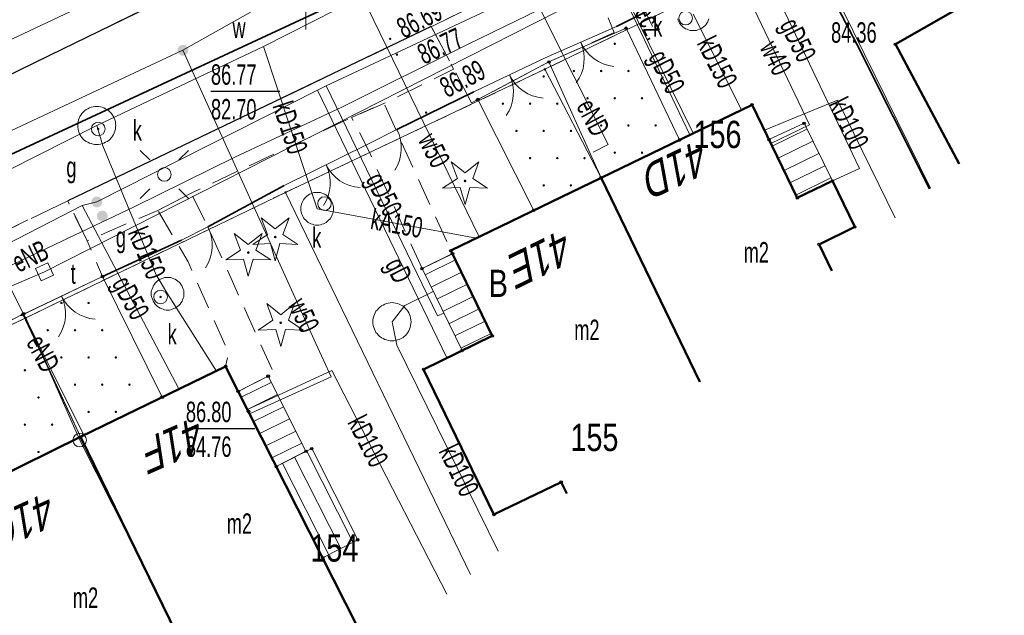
# Model space of a CAD drawing. Header units: metres. Extents: x 7504240 to 7504745, y 5782869 to 5783359.
# Tile 67 of 93: x 7504589 to 7504626, y 5783026 to 5783048. Entities that reach past the tile are written whole.
import ezdxf
from ezdxf.enums import TextEntityAlignment as Align

# ---------------------------------------------------------------- set-up
doc = ezdxf.new("R2010")
doc.units = ezdxf.units.M
doc.header["$MEASUREMENT"] = 0
for name, pattern in [('1.0_0.5', [1.5, 1, -0.5]), ('1.5_0.5', [2, 1.5, -0.5]), ('219-500', [0]), ('egug-500', [1, 0.5, -0.5]), ('l219_500', [0]), ('l32_500', [0]), ('otob_500', [0]), ('otof_500', [0])]:
    doc.linetypes.add(name, pattern=pattern)
doc.layers.get('0').update_dxf_attribs({"color": 2, "linetype": 'CONTINUOUS', "lineweight": 5})
for name, color, linetype in [('202-punkt graniczny', 7, 'CONTINUOUS'), ('203-punkt graniczny', 7, 'CONTINUOUS'), ('210-oznaczenie konturu użytku gruntowego', 7, 'CONTINUOUS'), ('211-numer działki ewidencyjnej', 7, 'CONTINUOUS'), ('216-obręb ewidencyjny', 7, 'CONTINUOUS'), ('218-kontur użytku gruntowego', 7, 'CONTINUOUS'), ('219-działka ewidencyjna', 7, 'CONTINUOUS'), ('312-budynek ewidencyjny', 7, 'CONTINUOUS'), ('312-oznaczenie budynku ewidencyjnego-Atr117', 7, 'CONTINUOUS'), ('320-blok - kondygnacja nadziemna', 7, 'CONTINUOUS'), ('352-schody', 7, 'CONTINUOUS'), ('Adres nieruchomości (na budynku)', 7, 'CONTINUOUS'), ('brama', 7, 'CONTINUOUS'), ('chodnik', 7, 'CONTINUOUS'), ('drzewo iglaste', 7, 'CONTINUOUS'), ('furtka', 7, 'CONTINUOUS'), ('jezdnia', 7, 'CONTINUOUS'), ('komora podziemna', 7, 'CONTINUOUS'), ('krawężnik', 7, 'CONTINUOUS'), ('latarnia', 7, 'CONTINUOUS'), ('ogrodzenie trwałe', 7, 'CONTINUOUS'), ('pikieta sztuczna', 7, 'CONTINUOUS'), ('pikieta sztuczna-Atr2', 7, 'CONTINUOUS'), ('przewód elektroenergetyczny podziemny', 7, 'CONTINUOUS'), ('przewód elektroenergetyczny podziemny-Atr1', 7, 'CONTINUOUS'), ('przewód gazowy', 7, 'CONTINUOUS'), ('przewód gazowy-Atr1', 7, 'CONTINUOUS'), ('przewód kanalizacyjny', 7, 'CONTINUOUS'), ('przewód kanalizacyjny-Atr1', 7, 'CONTINUOUS'), ('przewód telekomunikacyjny podziemny', 7, 'CONTINUOUS'), ('przewód wodociągowy', 7, 'CONTINUOUS'), ('przewód wodociągowy-Atr1', 7, 'CONTINUOUS'), ('Punkt budynku', 7, 'CONTINUOUS'), ('rzędna', 7, 'CONTINUOUS'), ('rzędna-Atr2', 7, 'CONTINUOUS'), ('rzędna-Atr3', 7, 'CONTINUOUS'), ('trawnik', 7, 'CONTINUOUS'), ('wjazd do podziemia', 7, 'CONTINUOUS'), ('Wstawianie ramki sekcyjnej z opisem', 7, 'CONTINUOUS'), ('właz do komory lub kanału - kwadratowy', 7, 'CONTINUOUS'), ('właz do komory lub kanału - kwadratowy-Atr17', 7, 'CONTINUOUS'), ('właz do komory lub kanału - okrągły', 7, 'CONTINUOUS'), ('właz do komory lub kanału - okrągły-Atr17', 7, 'CONTINUOUS'), ('zasuwa lub zawór', 7, 'CONTINUOUS'), ('zasuwa lub zawór-Atr17', 7, 'CONTINUOUS')]:
    doc.layers.add(name, color=color, linetype=linetype)
doc.styles.get("Standard").update_dxf_attribs({"font": 'Working1250', "width": 0.75})
doc.linetypes.add('902-500', pattern='A,3.75,0,[1,ksztalty.shx,S=0.5,R=0,X=0,Y=0],3.75', length=7.5)

# ---------------------------------------------------------------- blocks, each defined once
blk = doc.blocks.new('US22A')
at = {"color": 0, "linetype": 'Continuous', "lineweight": 0}
blk.add_lwpolyline([(-0.25, -0.25), (0.25, -0.25), (0.25, 0.25), (-0.25, 0.25)], close=True, dxfattribs=at)
blk = doc.blocks.new('US25')
at = {"linetype": 'Continuous', "lineweight": 0}
h = blk.add_hatch(color=0, dxfattribs=at)
edge = h.paths.add_edge_path()
edge.add_arc((0, 0), 0.2, 0, 360)
blk = doc.blocks.new('US22')
at = {"color": 0, "linetype": 'Continuous', "lineweight": 13}
blk.add_circle((0, 0), 0.25, dxfattribs=at)
blk = doc.blocks.new('PW01')
at = {"linetype": 'Continuous', "lineweight": 13}
h = blk.add_hatch(color=0, dxfattribs=at)
edge = h.paths.add_edge_path()
edge.add_arc((0, 0), 0.045, 0, 360)
blk = doc.blocks.new('SM01')
at = {"color": 0, "linetype": 'Continuous', "lineweight": 13}
for p, q in [((-0.53, 0.531), (-0.883, 0.884)), ((0.531, 0.531), (0.884, 0.884)), ((-0.53, -0.53), (-0.883, -0.883)), ((0.531, -0.53), (0.884, -0.883))]:
    blk.add_line(p, q, dxfattribs=at)
blk.add_circle((0, 0), 0.25, dxfattribs=at)
blk = doc.blocks.new('OP011')
at = {"linetype": 'Continuous', "lineweight": 13}
h = blk.add_hatch(color=0, dxfattribs=at)
edge = h.paths.add_edge_path()
edge.add_arc((0, 0), 0.05, 0, 360)
at = {"color": 0, "linetype": 'Continuous', "lineweight": 13}
for p, q in [((-0.283, 0.093), (-0.512, 0.706)), ((-0.512, 0.706), (0, 0.299)), ((0, 0.299), (0.512, 0.706)), ((0.512, 0.706), (0.283, 0.093)), ((-0.828, -0.268), (-0.283, 0.093)), ((0.283, 0.093), (0.828, -0.268)), ((-0.175, -0.24), (-0.828, -0.268)), ((0, -0.87), (-0.175, -0.24)), ((0.175, -0.24), (0, -0.87)), ((0.828, -0.268), (0.175, -0.24))]:
    blk.add_line(p, q, dxfattribs=at)
blk = doc.blocks.new('OK02')
at = {"color": 0, "linetype": 'Continuous', "lineweight": 0}
for centre, start, end in [((-1.5, 0), 0, 60), ((1.5, 0), 120, 180)]:
    blk.add_arc(centre, 1.5, start, end, dxfattribs=at)
blk = doc.blocks.new('OK04')
at = {"color": 0, "linetype": 'Continuous', "lineweight": 0}
blk.add_arc((1.5, 0.001), 1.5, 120, 180, dxfattribs=at)
blk = doc.blocks.new('203')
at = {"linetype": 'Continuous', "lineweight": 0}
h = blk.add_hatch(color=0, dxfattribs=at)
edge = h.paths.add_edge_path()
edge.add_arc((0, 0), 0.045, 0, 360)
blk = doc.blocks.new('202')
at = {"color": 0, "linetype": 'Continuous', "lineweight": 0}
blk.add_circle((0, 0), 0.25, dxfattribs=at)
blk = doc.blocks.new('PUNKTBUD')
at = {"color": 0}
blk.add_circle((0, 0), 0.045, dxfattribs=at)
blk = doc.blocks.new('PW02')
at = {"linetype": 'Continuous', "lineweight": 13}
h = blk.add_hatch(color=0, dxfattribs=at)
edge = h.paths.add_edge_path()
edge.add_arc((0, 0), 0.045, 0, 360)

msp = doc.modelspace()

# ---------------------------------------------------------------- linework, layer by layer
at = {"layer": '216-obręb ewidencyjny', "color": 7, "linetype": 'l32_500', "lineweight": 35, "flags": 128}
msp.add_lwpolyline([(7504628.61, 5783061.26), (7504478.44, 5782991.44)], dxfattribs=at)
at = {"layer": '218-kontur użytku gruntowego', "color": 3, "linetype": 'egug-500', "lineweight": 18, "flags": 128}
for points in [[(7504478.44, 5782991.44), (7504628.61, 5783061.26)], [(7504618.47, 5783050.73), (7504608.77, 5783046.04)], [(7504608.77, 5783046.04), (7504599.25, 5783041.52)], [(7504599.25, 5783041.52), (7504589.71, 5783036.91)], [(7504589.71, 5783036.91), (7504573.34, 5783029.13)]]:
    msp.add_lwpolyline(points, dxfattribs=at)
at = {"layer": '219-działka ewidencyjna', "color": 7, "linetype": 'l219_500', "lineweight": 18, "flags": 128}
msp.add_lwpolyline([(7504628.61, 5783061.26), (7504478.44, 5782991.44)], dxfattribs=at)
at = {"layer": '219-działka ewidencyjna', "color": 7, "linetype": '219-500', "lineweight": 18, "flags": 128}
for points in [[(7504628.61, 5783061.26), (7504478.44, 5782991.44)], [(7504608.77, 5783046.04), (7504618.47, 5783050.73)], [(7504618.47, 5783050.73), (7504622.931, 5783041.681)], [(7504599.25, 5783041.52), (7504608.77, 5783046.04)], [(7504608.77, 5783046.04), (7504610.84, 5783042.06)], [(7504610.84, 5783042.06), (7504614.466, 5783034.568)], [(7504589.71, 5783036.91), (7504599.25, 5783041.52)], [(7504599.25, 5783041.52), (7504606.036, 5783027.484)], [(7504573.34, 5783029.13), (7504589.71, 5783036.91)], [(7504589.71, 5783036.91), (7504591.69, 5783032.42)], [(7504591.69, 5783032.42), (7504596.53, 5783022.84)]]:
    msp.add_lwpolyline(points, dxfattribs=at)
at = {"layer": '312-budynek ewidencyjny', "color": 7, "linetype": 'Continuous', "lineweight": 50, "flags": 128}
for points in [[(7504629.81, 5783051.63), (7504621.64, 5783046.96)], [(7504621.64, 5783046.96), (7504623.986, 5783042.568)], [(7504616.38, 5783044.74), (7504610.84, 5783042.06)], [(7504618.04, 5783041.32), (7504616.38, 5783044.74)], [(7504610.84, 5783042.06), (7504605.32, 5783039.38)], [(7504614.466, 5783034.568), (7504610.84, 5783042.06)], [(7504610.84, 5783042.06), (7504614.466, 5783034.568)], [(7504619.33, 5783041.94), (7504618.04, 5783041.32)], [(7504620.15, 5783040.25), (7504619.33, 5783041.94)], [(7504618.84, 5783039.61), (7504620.15, 5783040.25)], [(7504619.31, 5783038.638), (7504618.84, 5783039.61)], [(7504605.32, 5783039.38), (7504606.84, 5783036.25)], [(7504606.84, 5783036.25), (7504604.32, 5783035.02)], [(7504591.72, 5783032.54), (7504597.05, 5783035.13)], [(7504597.05, 5783035.13), (7504601.89, 5783025.56)], [(7504604.32, 5783035.02), (7504606.9, 5783029.69)], [(7504586.34, 5783029.88), (7504591.72, 5783032.54)], [(7504591.72, 5783032.54), (7504596.51, 5783022.73)], [(7504596.51, 5783022.73), (7504591.72, 5783032.54)], [(7504606.9, 5783029.69), (7504609.37, 5783030.88)], [(7504609.37, 5783030.88), (7504609.576, 5783030.459)]]:
    msp.add_lwpolyline(points, dxfattribs=at)
at = {"layer": '320-blok - kondygnacja nadziemna', "color": 7, "linetype": 'Continuous', "lineweight": 18, "flags": 128}
msp.add_lwpolyline([(7504631.347, 5783048.754), (7504629.81, 5783051.63), (7504621.64, 5783046.96), (7504623.986, 5783042.568)], dxfattribs=at)
at = {"layer": '352-schody', "color": 7, "linetype": 'Continuous', "lineweight": 18, "flags": 128}
for points in [[(7504619.33, 5783041.94), (7504618.29, 5783044.06), (7504617, 5783043.46), (7504618.04, 5783041.32)], [(7504619.33, 5783041.94), (7504618.29, 5783044.06), (7504617, 5783043.46), (7504618.04, 5783041.32)], [(7504605.38, 5783039.27), (7504604.26, 5783038.72), (7504605.73, 5783035.71), (7504606.84, 5783036.25)], [(7504605.38, 5783039.27), (7504604.26, 5783038.72), (7504605.73, 5783035.71), (7504606.84, 5783036.25)], [(7504598.91, 5783031.45), (7504600, 5783032.01), (7504598.61, 5783034.77), (7504597.51, 5783034.21), (7504597.89, 5783033.48)], [(7504598.91, 5783031.45), (7504600, 5783032.01), (7504598.61, 5783034.77), (7504597.51, 5783034.21), (7504597.89, 5783033.48)], [(7504600.61, 5783028.1), (7504601.9, 5783028.76), (7504600.21, 5783032.11), (7504598.91, 5783031.45)], [(7504600.61, 5783028.1), (7504601.9, 5783028.76), (7504600.21, 5783032.11), (7504598.91, 5783031.45)]]:
    msp.add_lwpolyline(points, close=True, dxfattribs=at)
for points in [[(7504617.116, 5783043.222), (7504618.394, 5783043.848)], [(7504617.334, 5783042.772), (7504618.614, 5783043.399)], [(7504617.553, 5783042.323), (7504618.835, 5783042.95)], [(7504617.771, 5783041.873), (7504619.055, 5783042.501)], [(7504617.99, 5783041.423), (7504619.275, 5783042.052)], [(7504604.37, 5783038.494), (7504605.489, 5783039.044)], [(7504604.59, 5783038.045), (7504605.707, 5783038.594)], [(7504604.809, 5783037.595), (7504605.925, 5783038.144)], [(7504605.029, 5783037.146), (7504606.142, 5783037.693)], [(7504605.248, 5783036.697), (7504606.36, 5783037.243)], [(7504605.467, 5783036.248), (7504606.577, 5783036.793)], [(7504605.687, 5783035.798), (7504606.795, 5783036.343)], [(7504597.621, 5783033.996), (7504598.726, 5783034.541)], [(7504597.852, 5783033.552), (7504598.95, 5783034.094)], [(7504598.078, 5783033.106), (7504599.175, 5783033.647)], [(7504598.302, 5783032.659), (7504599.4, 5783033.201)], [(7504598.527, 5783032.213), (7504599.625, 5783032.754)], [(7504598.751, 5783031.766), (7504599.85, 5783032.308)], [(7504601.724, 5783028.67), (7504600.025, 5783032.016)], [(7504601.279, 5783028.442), (7504599.579, 5783031.79)], [(7504600.834, 5783028.214), (7504599.133, 5783031.563)]]:
    msp.add_lwpolyline(points, dxfattribs=at)
at = {"layer": 'brama', "color": 7, "linetype": 'otob_500', "lineweight": 18, "flags": 128}
for points in [[(7504611.4, 5783047.61), (7504608.78, 5783046.46)], [(7504608.78, 5783046.46), (7504606.16, 5783045.21)], [(7504602.27, 5783043.29), (7504599.2, 5783041.77)], [(7504592.53, 5783038.43), (7504589.52, 5783036.99)], [(7504589.63, 5783037.06), (7504586.76, 5783035.59)]]:
    msp.add_lwpolyline(points, dxfattribs=at)
at = {"layer": 'chodnik', "color": 7, "linetype": '1.0_0.5', "lineweight": 18, "flags": 128}
for points in [[(7504591.96, 5783039.74), (7504591.25, 5783041.21), (7504604.6, 5783047.61), (7504605.42, 5783046.05), (7504602.86, 5783044.79), (7504601.67, 5783044.27), (7504595.78, 5783041.49), (7504594.56, 5783040.86)], [(7504604.26, 5783038.72), (7504602.32, 5783043.02), (7504601.67, 5783044.27), (7504602.86, 5783044.79), (7504605.32, 5783039.38), (7504605.38, 5783039.27)], [(7504594.56, 5783040.86), (7504595.78, 5783041.49), (7504596.4, 5783040.25), (7504598.83, 5783034.84), (7504598.61, 5783034.77), (7504597.51, 5783034.21), (7504597.05, 5783035.13), (7504597.16, 5783035.62), (7504595.67, 5783038.97)]]:
    msp.add_lwpolyline(points, close=True, dxfattribs=at)
at = {"layer": 'furtka', "color": 7, "linetype": 'otof_500', "lineweight": 18, "flags": 128}
for points in [[(7504603.34, 5783043.83), (7504602.27, 5783043.29)], [(7504596.4, 5783040.25), (7504595.43, 5783039.77)]]:
    msp.add_lwpolyline(points, dxfattribs=at)
at = {"layer": 'jezdnia', "color": 7, "linetype": '1.5_0.5', "lineweight": 18, "flags": 128}
msp.add_lwpolyline([(7504258.91, 5783102.195), (7504259.32, 5783101.71), (7504260.19, 5783100.87), (7504261.03, 5783100.2), (7504262.23, 5783099.48), (7504263.58, 5783098.75), (7504271.27, 5783096.34), (7504273.07, 5783095.78), (7504273.4, 5783095.77), (7504279.31, 5783093.59), (7504279.17, 5783092.79), (7504278.85, 5783090.82), (7504278.64, 5783087.72), (7504278.81, 5783086.08), (7504282.18, 5783066.33), (7504283.44, 5783058.97), (7504284.42, 5783053.22), (7504284.91, 5783049.94), (7504285.49, 5783046.49), (7504285.84, 5783044.92), (7504286.31, 5783043.45), (7504286.85, 5783042.21), (7504287.36, 5783041.25), (7504289.58, 5783038.5), (7504293.54, 5783034.48), (7504295.7, 5783032.45), (7504300.71, 5783028.28), (7504305.95, 5783024.59), (7504308.28, 5783023.17), (7504310.62, 5783021.96), (7504313.43, 5783020.91), (7504340.95, 5783013.8), (7504343.87, 5783015), (7504366.83, 5783009.82), (7504368.46, 5783007.35), (7504380.09, 5783004.41), (7504392.58, 5783000.89), (7504409.71, 5782996.44), (7504418.79, 5782994.61), (7504427.67, 5782993.29), (7504438.12, 5782992.39), (7504446.48, 5782991.94), (7504453.86, 5782991.9), (7504457.37, 5782992.02), (7504461.74, 5782992.36), (7504466.89, 5782992.96), (7504475.17, 5782994.75), (7504481.39, 5782996.44), (7504489.89, 5782999.25), (7504498.82, 5783002.54), (7504509.98, 5783007.34), (7504522.54, 5783013.35), (7504529.26, 5783016.68), (7504538.28, 5783021.08), (7504546.06, 5783024.95), (7504563.03, 5783033.15), (7504576.07, 5783039.52), (7504582.27, 5783042.49), (7504590.59, 5783046.56), (7504598.34, 5783050.34), (7504604.14, 5783053.16), (7504612.18, 5783057.1), (7504619.41, 5783060.65), (7504623.25, 5783062.68), (7504628.55, 5783065.83), (7504632.69, 5783068.5), (7504637.19, 5783071.66), (7504640.42, 5783074.18), (7504646.93, 5783079.7), (7504651.35, 5783083.5), (7504656.24, 5783087.72), (7504659.96, 5783091.18), (7504663.58, 5783094.96), (7504668.61, 5783100.21), (7504672.24, 5783104.28), (7504673.98, 5783106.47), (7504676.16, 5783109.22), (7504677.92, 5783111.69), (7504683.21, 5783119.6), (7504692.97, 5783134.06), (7504697.28, 5783140.66), (7504703.94, 5783137.76), (7504702.01, 5783134.84), (7504700.11, 5783131.95), (7504682.52, 5783107.61), (7504681.53, 5783107.36), (7504680.83, 5783106.66), (7504679.47, 5783104.87), (7504671.52, 5783096.13), (7504667.4, 5783091.62), (7504665.49, 5783089.55), (7504663.61, 5783087.67), (7504662.46, 5783086.44), (7504660.96, 5783085.08), (7504658.9, 5783083.2), (7504656.05, 5783080.53), (7504654.45, 5783079), (7504652.94, 5783077.72), (7504651.64, 5783076.47), (7504650.36, 5783075.37), (7504648.75, 5783073.98), (7504646.46, 5783072.13), (7504645.81, 5783071.59), (7504644.26, 5783070.33), (7504641.19, 5783067.95), (7504637.74, 5783065.38), (7504634.35, 5783062.98), (7504630.46, 5783060.56), (7504628.13, 5783059.2), (7504623.19, 5783056.57), (7504609.99, 5783050.25), (7504604.6, 5783047.61), (7504591.25, 5783041.21), (7504585.49, 5783038.44), (7504574.11, 5783032.73), (7504572.98, 5783032.14), (7504571.83, 5783031.12), (7504570.86, 5783029.98), (7504570.06, 5783028.28), (7504569.86, 5783026.77), (7504569.7, 5783024.89), (7504570.78, 5783021.85), (7504573.24, 5783017.15), (7504573.89, 5783016.17), (7504582.776, 5783007.938)], dxfattribs=at)
for points in [[(7504606.31, 5783044.93), (7504606.08, 5783044.81), (7504605.42, 5783046.05), (7504604.6, 5783047.61), (7504609.99, 5783050.25), (7504610.71, 5783048.81), (7504611.32, 5783047.39), (7504608.92, 5783046.31)], [(7504586.58, 5783035.61), (7504586.67, 5783035.83), (7504586.17, 5783037.03), (7504585.49, 5783038.44), (7504591.25, 5783041.21), (7504591.96, 5783039.74), (7504592.53, 5783038.43), (7504589.6, 5783037.03), (7504589.37, 5783036.92)]]:
    msp.add_lwpolyline(points, close=True, dxfattribs=at)
at = {"layer": 'komora podziemna', "color": 34, "linetype": 'Continuous', "lineweight": 18, "flags": 128}
msp.add_lwpolyline([(7504614.79, 5783047.89), (7504614.77, 5783047.83), (7504614.75, 5783047.78), (7504614.72, 5783047.73), (7504614.68, 5783047.68), (7504614.64, 5783047.64), (7504614.6, 5783047.6), (7504614.55, 5783047.56), (7504614.5, 5783047.53), (7504614.45, 5783047.51), (7504614.39, 5783047.49), (7504614.34, 5783047.47), (7504614.28, 5783047.46), (7504614.22, 5783047.46), (7504614.16, 5783047.46), (7504614.1, 5783047.47), (7504614.05, 5783047.49), (7504613.99, 5783047.51), (7504613.94, 5783047.53), (7504613.89, 5783047.56), (7504613.84, 5783047.6), (7504613.8, 5783047.64), (7504613.76, 5783047.68), (7504613.72, 5783047.73), (7504613.69, 5783047.78), (7504613.67, 5783047.83), (7504613.65, 5783047.89)], dxfattribs=at)
for points in [[(7504593.02, 5783043.98), (7504593.01, 5783043.91), (7504593, 5783043.84), (7504592.98, 5783043.77), (7504592.96, 5783043.71), (7504592.93, 5783043.65), (7504592.9, 5783043.59), (7504592.86, 5783043.53), (7504592.81, 5783043.48), (7504592.76, 5783043.43), (7504592.7, 5783043.39), (7504592.64, 5783043.36), (7504592.58, 5783043.33), (7504592.52, 5783043.31), (7504592.45, 5783043.29), (7504592.38, 5783043.28), (7504592.32, 5783043.28), (7504592.25, 5783043.28), (7504592.18, 5783043.29), (7504592.11, 5783043.31), (7504592.05, 5783043.33), (7504591.99, 5783043.36), (7504591.93, 5783043.39), (7504591.87, 5783043.43), (7504591.82, 5783043.48), (7504591.77, 5783043.53), (7504591.73, 5783043.59), (7504591.7, 5783043.65), (7504591.67, 5783043.71), (7504591.65, 5783043.77), (7504591.63, 5783043.84), (7504591.62, 5783043.91), (7504591.62, 5783043.98), (7504591.62, 5783044.04), (7504591.63, 5783044.11), (7504591.65, 5783044.18), (7504591.67, 5783044.24), (7504591.7, 5783044.31), (7504591.73, 5783044.36), (7504591.77, 5783044.42), (7504591.82, 5783044.47), (7504591.87, 5783044.52), (7504591.93, 5783044.56), (7504591.99, 5783044.59), (7504592.05, 5783044.62), (7504592.11, 5783044.65), (7504592.18, 5783044.66), (7504592.25, 5783044.67), (7504592.32, 5783044.68), (7504592.38, 5783044.67), (7504592.45, 5783044.66), (7504592.52, 5783044.65), (7504592.58, 5783044.62), (7504592.64, 5783044.59), (7504592.7, 5783044.56), (7504592.76, 5783044.52), (7504592.81, 5783044.47), (7504592.86, 5783044.42), (7504592.9, 5783044.36), (7504592.93, 5783044.31), (7504592.96, 5783044.24), (7504592.98, 5783044.18), (7504593, 5783044.11), (7504593.01, 5783044.04)], [(7504601.01, 5783040.92), (7504601.01, 5783040.86), (7504601, 5783040.8), (7504600.98, 5783040.75), (7504600.96, 5783040.69), (7504600.94, 5783040.64), (7504600.91, 5783040.59), (7504600.87, 5783040.54), (7504600.83, 5783040.5), (7504600.79, 5783040.46), (7504600.74, 5783040.42), (7504600.69, 5783040.39), (7504600.64, 5783040.37), (7504600.58, 5783040.35), (7504600.53, 5783040.33), (7504600.47, 5783040.32), (7504600.41, 5783040.32), (7504600.35, 5783040.32), (7504600.29, 5783040.33), (7504600.24, 5783040.35), (7504600.18, 5783040.37), (7504600.13, 5783040.39), (7504600.08, 5783040.42), (7504600.03, 5783040.46), (7504599.99, 5783040.5), (7504599.95, 5783040.54), (7504599.91, 5783040.59), (7504599.88, 5783040.64), (7504599.86, 5783040.69), (7504599.84, 5783040.75), (7504599.82, 5783040.8), (7504599.81, 5783040.86), (7504599.81, 5783040.92), (7504599.81, 5783040.98), (7504599.82, 5783041.04), (7504599.84, 5783041.09), (7504599.86, 5783041.15), (7504599.88, 5783041.2), (7504599.91, 5783041.25), (7504599.95, 5783041.3), (7504599.99, 5783041.34), (7504600.03, 5783041.38), (7504600.08, 5783041.42), (7504600.13, 5783041.45), (7504600.18, 5783041.47), (7504600.24, 5783041.49), (7504600.29, 5783041.51), (7504600.35, 5783041.52), (7504600.41, 5783041.52), (7504600.47, 5783041.52), (7504600.53, 5783041.51), (7504600.58, 5783041.49), (7504600.64, 5783041.47), (7504600.69, 5783041.45), (7504600.74, 5783041.42), (7504600.79, 5783041.38), (7504600.83, 5783041.34), (7504600.87, 5783041.3), (7504600.91, 5783041.25), (7504600.94, 5783041.2), (7504600.96, 5783041.15), (7504600.98, 5783041.09), (7504601, 5783041.04), (7504601.01, 5783040.98)], [(7504595.52, 5783037.8), (7504595.52, 5783037.74), (7504595.51, 5783037.68), (7504595.49, 5783037.63), (7504595.47, 5783037.57), (7504595.45, 5783037.52), (7504595.42, 5783037.47), (7504595.38, 5783037.42), (7504595.34, 5783037.38), (7504595.3, 5783037.34), (7504595.25, 5783037.3), (7504595.2, 5783037.27), (7504595.15, 5783037.25), (7504595.09, 5783037.23), (7504595.04, 5783037.21), (7504594.98, 5783037.2), (7504594.92, 5783037.2), (7504594.86, 5783037.2), (7504594.8, 5783037.21), (7504594.75, 5783037.23), (7504594.69, 5783037.25), (7504594.64, 5783037.27), (7504594.59, 5783037.3), (7504594.54, 5783037.34), (7504594.5, 5783037.38), (7504594.46, 5783037.42), (7504594.42, 5783037.47), (7504594.39, 5783037.52), (7504594.37, 5783037.57), (7504594.35, 5783037.63), (7504594.33, 5783037.68), (7504594.32, 5783037.74), (7504594.32, 5783037.8), (7504594.32, 5783037.86), (7504594.33, 5783037.92), (7504594.35, 5783037.97), (7504594.37, 5783038.03), (7504594.39, 5783038.08), (7504594.42, 5783038.13), (7504594.46, 5783038.18), (7504594.5, 5783038.22), (7504594.54, 5783038.26), (7504594.59, 5783038.3), (7504594.64, 5783038.33), (7504594.69, 5783038.35), (7504594.75, 5783038.37), (7504594.8, 5783038.39), (7504594.86, 5783038.4), (7504594.92, 5783038.4), (7504594.98, 5783038.4), (7504595.04, 5783038.39), (7504595.09, 5783038.37), (7504595.15, 5783038.35), (7504595.2, 5783038.33), (7504595.25, 5783038.3), (7504595.3, 5783038.26), (7504595.34, 5783038.22), (7504595.38, 5783038.18), (7504595.42, 5783038.13), (7504595.45, 5783038.08), (7504595.47, 5783038.03), (7504595.49, 5783037.97), (7504595.51, 5783037.92), (7504595.52, 5783037.86)], [(7504603.86, 5783036.77), (7504603.85, 5783036.7), (7504603.84, 5783036.63), (7504603.83, 5783036.56), (7504603.8, 5783036.5), (7504603.77, 5783036.44), (7504603.74, 5783036.38), (7504603.7, 5783036.32), (7504603.65, 5783036.27), (7504603.6, 5783036.23), (7504603.55, 5783036.18), (7504603.49, 5783036.15), (7504603.42, 5783036.12), (7504603.36, 5783036.1), (7504603.29, 5783036.08), (7504603.23, 5783036.07), (7504603.16, 5783036.07), (7504603.09, 5783036.07), (7504603.02, 5783036.08), (7504602.95, 5783036.1), (7504602.89, 5783036.12), (7504602.83, 5783036.15), (7504602.77, 5783036.18), (7504602.71, 5783036.23), (7504602.66, 5783036.27), (7504602.62, 5783036.32), (7504602.57, 5783036.38), (7504602.54, 5783036.44), (7504602.51, 5783036.5), (7504602.49, 5783036.56), (7504602.47, 5783036.63), (7504602.46, 5783036.7), (7504602.46, 5783036.77), (7504602.46, 5783036.84), (7504602.47, 5783036.9), (7504602.49, 5783036.97), (7504602.51, 5783037.03), (7504602.54, 5783037.1), (7504602.57, 5783037.16), (7504602.62, 5783037.21), (7504602.66, 5783037.26), (7504602.71, 5783037.31), (7504602.77, 5783037.35), (7504602.83, 5783037.38), (7504602.89, 5783037.41), (7504602.95, 5783037.44), (7504603.02, 5783037.45), (7504603.09, 5783037.46), (7504603.16, 5783037.47), (7504603.23, 5783037.46), (7504603.29, 5783037.45), (7504603.36, 5783037.44), (7504603.42, 5783037.41), (7504603.49, 5783037.38), (7504603.55, 5783037.35), (7504603.6, 5783037.31), (7504603.65, 5783037.26), (7504603.7, 5783037.21), (7504603.74, 5783037.16), (7504603.77, 5783037.1), (7504603.8, 5783037.03), (7504603.83, 5783036.97), (7504603.84, 5783036.9), (7504603.85, 5783036.84)]]:
    msp.add_lwpolyline(points, close=True, dxfattribs=at)
at = {"layer": 'krawężnik', "color": 7, "linetype": 'Continuous', "lineweight": 25, "flags": 128}
for points in [[(7504466.89, 5782992.96), (7504475.17, 5782994.75), (7504481.39, 5782996.44), (7504489.89, 5782999.25), (7504498.82, 5783002.54), (7504509.98, 5783007.34), (7504522.54, 5783013.35), (7504529.26, 5783016.68), (7504538.28, 5783021.08), (7504546.06, 5783024.95), (7504563.03, 5783033.15), (7504576.07, 5783039.52), (7504582.27, 5783042.49), (7504590.59, 5783046.56), (7504598.34, 5783050.34), (7504604.14, 5783053.16), (7504612.18, 5783057.1), (7504619.41, 5783060.65), (7504623.25, 5783062.68), (7504628.55, 5783065.83)], [(7504604.6, 5783047.61), (7504591.25, 5783041.21)]]:
    msp.add_lwpolyline(points, dxfattribs=at)
at = {"layer": 'ogrodzenie trwałe', "color": 7, "linetype": '902-500', "lineweight": 35, "flags": 128}
for points in [[(7504618.13, 5783050.98), (7504620.22, 5783046.96), (7504622.897, 5783041.653)], [(7504611.4, 5783047.61), (7504614.2, 5783049.02)], [(7504603.34, 5783043.83), (7504606.16, 5783045.21)], [(7504599.2, 5783041.77), (7504596.4, 5783040.25)], [(7504595.43, 5783039.77), (7504592.53, 5783038.43)]]:
    msp.add_lwpolyline(points, dxfattribs=at)
at = {"layer": 'przewód elektroenergetyczny podziemny', "color": 1, "linetype": 'Continuous', "lineweight": 18, "flags": 128}
for points in [[(7504628.69, 5783057.88), (7504627.29, 5783057.19), (7504622.68, 5783054.92), (7504616.05, 5783051.68), (7504612.13, 5783049.96), (7504611.27, 5783049.57), (7504608.6, 5783048.25), (7504605.93, 5783046.95), (7504601.31, 5783044.65), (7504597.39, 5783042.81), (7504593.69, 5783040.99), (7504588.82, 5783038.68), (7504576.62, 5783032.74), (7504565.6, 5783027.46), (7504556.01, 5783022.55), (7504551.21, 5783020.17)], [(7504611.71, 5783049.76), (7504612.72, 5783047.61)], [(7504611.27, 5783049.57), (7504614.09, 5783043.63)], [(7504608.6, 5783048.25), (7504611.1, 5783043.28), (7504610.55, 5783043)], [(7504591.84, 5783032.6), (7504588.82, 5783038.68)]]:
    msp.add_lwpolyline(points, dxfattribs=at)
at = {"layer": 'przewód gazowy', "color": 52, "linetype": 'Continuous', "lineweight": 18, "flags": 128}
for points in [[(7504615.36, 5783052.82), (7504620.32, 5783042.4), (7504619.33, 5783041.94)], [(7504592.32, 5783041.17), (7504600.42, 5783045.27), (7504600.74, 5783045.43), (7504611.55, 5783050.52)], [(7504614.22, 5783043.7), (7504611.39, 5783049.45), (7504612.04, 5783049.74), (7504611.81, 5783049.96), (7504611.55, 5783050.52)], [(7504605.06, 5783037.08), (7504604.83, 5783036.99), (7504600.74, 5783045.43)], [(7504600.42, 5783045.27), (7504605.17, 5783035.44)], [(7504555.32, 5783022.88), (7504569.63, 5783030.22), (7504583.86, 5783036.96), (7504591.78, 5783041.04), (7504592.32, 5783041.17)], [(7504591.78, 5783041.04), (7504595.33, 5783034.3)]]:
    msp.add_lwpolyline(points, dxfattribs=at)
at = {"layer": 'przewód kanalizacyjny', "color": 34, "linetype": 'Continuous', "lineweight": 18, "flags": 128}
for points in [[(7504592.32, 5783043.98), (7504598.44, 5783046.88), (7504611.09, 5783053.3), (7504618.32, 5783056.97), (7504624.12, 5783059.74)], [(7504614.22, 5783048.06), (7504615.99, 5783044.55)], [(7504598.44, 5783046.88), (7504600.41, 5783040.92)], [(7504616.83, 5783043.81), (7504619.52, 5783044.91), (7504621.63, 5783040.589)], [(7504562.47, 5783028.88), (7504592.32, 5783043.98)], [(7504592.32, 5783043.98), (7504592.54, 5783043.23), (7504594.5, 5783038.49), (7504594.92, 5783037.8), (7504596.71, 5783034.96)], [(7504600.41, 5783040.92), (7504606.26, 5783039.84)], [(7504607.06, 5783028.344), (7504603.34, 5783035.91), (7504603.16, 5783036.77), (7504603.63, 5783037.37), (7504604.67, 5783037.88)], [(7504605.172, 5783026.758), (7504600.95, 5783034.98), (7504597.85, 5783033.55)]]:
    msp.add_lwpolyline(points, dxfattribs=at)
at = {"layer": 'przewód telekomunikacyjny podziemny', "color": 30, "linetype": 'Continuous', "lineweight": 18, "flags": 128}
for points in [[(7504650.86, 5783073.45), (7504650.09, 5783072.81), (7504633.8, 5783061.09), (7504628.88, 5783057.59), (7504616.64, 5783051.94), (7504590.4, 5783038.6)], [(7504544.29, 5783025.15), (7504545.31, 5783025.58), (7504571.75, 5783038.92), (7504614.81, 5783059.24), (7504615.71, 5783059.69)], [(7504590.4, 5783038.6), (7504588.25, 5783037.68), (7504564.15, 5783025.34), (7504554.77, 5783020.46), (7504554.07, 5783020.39)]]:
    msp.add_lwpolyline(points, dxfattribs=at)
at = {"layer": 'przewód wodociągowy', "color": 5, "linetype": 'Continuous', "lineweight": 18, "flags": 128}
for points in [[(7504667.55, 5783097.2), (7504655.9, 5783084.83), (7504653.45, 5783082.77), (7504645.96, 5783076.42), (7504643.09, 5783074.04), (7504638.63, 5783071.05), (7504634.94, 5783068.55), (7504628.18, 5783063.85), (7504625.33, 5783061.89), (7504621.46, 5783059.59), (7504612.83, 5783055.74), (7504601.39, 5783050.07), (7504595.48, 5783046.74)], [(7504617.07, 5783043.32), (7504618.49, 5783044), (7504613.06, 5783055.35), (7504612.83, 5783055.74)], [(7504601.58, 5783049.71), (7504606.36, 5783039.89)], [(7504595.48, 5783046.74), (7504579.68, 5783039.34)], [(7504595.48, 5783046.74), (7504600.36, 5783035.97), (7504600.92, 5783034.74), (7504597.93, 5783033.39)]]:
    msp.add_lwpolyline(points, dxfattribs=at)
at = {"layer": 'rzędna-Atr2', "color": 7, "flags": 128}
for points in [[(7504596.51, 5783045.24), (7504599.042, 5783045.24)], [(7504595.59, 5783032.85), (7504598.127, 5783032.85)]]:
    msp.add_lwpolyline(points, dxfattribs=at)
at = {"layer": 'trawnik', "color": 7, "linetype": '1.0_0.5', "lineweight": 18, "flags": 128}
msp.add_lwpolyline([(7504691.23, 5783148.09), (7504691.28, 5783144.62), (7504691.32, 5783141.75), (7504691.36, 5783140.72), (7504691.28, 5783139.53), (7504691.11, 5783138.41), (7504690.82, 5783137.2), (7504690.57, 5783136.02), (7504690.01, 5783134.4), (7504689.44, 5783133.21), (7504688.74, 5783131.97), (7504687.9, 5783130.63), (7504687.34, 5783129.72), (7504686.29, 5783128.22), (7504684.5, 5783125.54), (7504681.33, 5783120.88), (7504678.4, 5783116.5), (7504676.07, 5783113.08), (7504677.92, 5783111.69), (7504676.16, 5783109.22), (7504673.98, 5783106.47), (7504672.24, 5783104.28), (7504668.61, 5783100.21), (7504663.58, 5783094.96), (7504659.96, 5783091.18), (7504656.24, 5783087.72), (7504651.35, 5783083.5), (7504646.93, 5783079.7), (7504640.42, 5783074.18), (7504637.19, 5783071.66), (7504632.69, 5783068.5), (7504628.55, 5783065.83), (7504623.25, 5783062.68), (7504619.41, 5783060.65), (7504612.18, 5783057.1), (7504604.14, 5783053.16), (7504598.34, 5783050.34), (7504590.59, 5783046.56), (7504582.27, 5783042.49), (7504576.07, 5783039.52), (7504563.03, 5783033.15), (7504546.06, 5783024.95), (7504538.28, 5783021.08), (7504529.26, 5783016.68), (7504522.54, 5783013.35), (7504509.98, 5783007.34), (7504498.82, 5783002.54), (7504489.89, 5782999.25), (7504481.39, 5782996.44), (7504475.17, 5782994.75), (7504466.89, 5782992.96), (7504461.74, 5782992.36), (7504457.37, 5782992.02), (7504453.86, 5782991.9), (7504446.48, 5782991.94), (7504438.12, 5782992.39), (7504427.67, 5782993.29), (7504418.79, 5782994.61), (7504409.71, 5782996.44), (7504392.58, 5783000.89), (7504380.09, 5783004.41), (7504368.46, 5783007.35), (7504366.83, 5783009.82), (7504367, 5783010.06), (7504382.41, 5783006.37), (7504402.32, 5783001.64), (7504417.47, 5782998.08), (7504424.97, 5782996.88), (7504439.68, 5782995.93), (7504461.31, 5782996.25), (7504466.9, 5782996.88), (7504483.25, 5783001.26), (7504493.81, 5783003.86), (7504501.44, 5783006.01), (7504507.93, 5783008.75), (7504518.91, 5783013.94), (7504537.89, 5783023.52), (7504578.71, 5783043.4), (7504605.84, 5783056.43), (7504616.16, 5783061.81), (7504633.77, 5783072.09), (7504639.63, 5783075.99), (7504645.78, 5783081.28), (7504651.28, 5783086.01), (7504660.83, 5783094.45), (7504661.5, 5783095.12), (7504665.57, 5783099.62), (7504670.58, 5783105.9), (7504687.62, 5783131.16), (7504688.67, 5783134.36)], close=True, dxfattribs=at)
at = {"layer": 'wjazd do podziemia', "color": 7, "linetype": 'Continuous', "lineweight": 18, "flags": 128}
for points in [[(7504613.72, 5783043.45), (7504611.75, 5783047.55), (7504608.92, 5783046.31), (7504610.84, 5783042.06)], [(7504606.31, 5783044.93), (7504608.36, 5783040.86), (7504610.84, 5783042.06), (7504608.92, 5783046.31)], [(7504589.6, 5783037.03), (7504591.72, 5783032.54), (7504594.72, 5783034), (7504592.53, 5783038.43)], [(7504589.63, 5783037.06), (7504591.72, 5783032.54), (7504588.74, 5783031.07), (7504586.76, 5783035.59)]]:
    msp.add_lwpolyline(points, close=True, dxfattribs=at)
at = {"layer": 'Wstawianie ramki sekcyjnej z opisem', "color": 7, "linetype": 'Continuous', "lineweight": 13, "flags": 128}
msp.add_lwpolyline([(7504600, 5783047.5), (7504600, 5783052.5)], dxfattribs=at)

# ---------------------------------------------------------------- block references
at = {"layer": '202-punkt graniczny', "color": 7, "linetype": 'Continuous', "lineweight": 18}
msp.add_blockref('202', (7504591.69, 5783032.42), dxfattribs=at)
at = {"layer": '203-punkt graniczny', "color": 7, "linetype": 'Continuous', "lineweight": 18}
for p in [(7504608.77, 5783046.04), (7504610.84, 5783042.06), (7504599.25, 5783041.52), (7504589.71, 5783036.91)]:
    msp.add_blockref('203', p, dxfattribs=at)
at = {"layer": 'brama', "color": 7, "linetype": 'Continuous', "lineweight": 18}
for p, rotation in [((7504610.09, 5783047.035), 203.698), ((7504607.47, 5783045.835), 205.506), ((7504600.735, 5783042.53), 206.341), ((7504591.025, 5783037.71), 205.567)]:
    msp.add_blockref('OK02', p, dxfattribs=dict(at, rotation=rotation))
at = {"layer": 'drzewo iglaste', "color": 94, "linetype": 'Continuous', "lineweight": 18}
for p in [(7504605.84, 5783041.94), (7504598.87, 5783039.88), (7504597.88, 5783039.31), (7504599.07, 5783036.73)]:
    msp.add_blockref('OP011', p, dxfattribs=at)
at = {"layer": 'furtka', "color": 7, "linetype": 'Continuous', "lineweight": 18}
for p, rotation in [((7504603.34, 5783043.83), 206.779), ((7504596.4, 5783040.25), 206.328)]:
    msp.add_blockref('OK04', p, dxfattribs=dict(at, rotation=rotation))
at = {"layer": 'latarnia', "color": 7, "linetype": 'Continuous', "lineweight": 18}
msp.add_blockref('SM01', (7504594.8, 5783042.18), dxfattribs=at)
at = {"layer": 'pikieta sztuczna', "color": 7, "linetype": 'Continuous', "lineweight": 13}
for p in [(7504603.09, 5783047.16), (7504603.34, 5783046.58), (7504604.41, 5783044.45)]:
    msp.add_blockref('PW01', p, dxfattribs=at)
at = {"layer": 'Punkt budynku', "color": 5, "linetype": 'Continuous', "lineweight": 18}
for p in [(7504611.75, 5783047.55), (7504621.64, 5783046.96), (7504608.92, 5783046.31), (7504606.31, 5783044.93), (7504616.38, 5783044.74), (7504618.29, 5783044.06), (7504613.72, 5783043.45), (7504617, 5783043.46), (7504610.84, 5783042.06), (7504619.33, 5783041.94), (7504618.04, 5783041.32), (7504608.36, 5783040.86), (7504620.15, 5783040.25), (7504618.84, 5783039.61), (7504605.32, 5783039.38), (7504605.38, 5783039.27), (7504604.26, 5783038.72), (7504592.53, 5783038.43), (7504589.6, 5783037.03), (7504589.63, 5783037.06), (7504606.84, 5783036.25), (7504605.73, 5783035.71), (7504597.05, 5783035.13), (7504604.32, 5783035.02), (7504598.61, 5783034.77), (7504597.51, 5783034.21), (7504594.72, 5783034), (7504597.89, 5783033.48), (7504591.72, 5783032.54), (7504600, 5783032.01), (7504600.21, 5783032.11), (7504598.91, 5783031.45), (7504609.37, 5783030.88), (7504606.9, 5783029.69), (7504601.9, 5783028.76), (7504600.61, 5783028.1)]:
    msp.add_blockref('PUNKTBUD', p, dxfattribs=at)
at = {"layer": 'rzędna', "color": 34, "linetype": 'Continuous', "lineweight": 18}
for p in [(7504592.37, 5783043.85), (7504594.66, 5783037.68)]:
    msp.add_blockref('PW01', p, dxfattribs=at)
at = {"layer": 'wjazd do podziemia', "color": 7, "linetype": 'Continuous', "lineweight": 18}
for p in [(7504611.338, 5783046.978), (7504608.728, 5783045.778), (7504609.838, 5783045.978), (7504610.838, 5783045.978), (7504611.838, 5783045.978), (7504610.338, 5783044.978), (7504611.338, 5783044.978), (7504612.338, 5783044.978), (7504607.228, 5783044.778), (7504608.228, 5783044.778), (7504609.228, 5783044.778), (7504610.838, 5783043.978), (7504611.838, 5783043.978), (7504612.838, 5783043.978), (7504607.728, 5783043.778), (7504608.728, 5783043.778), (7504609.728, 5783043.778), (7504611.338, 5783042.978), (7504612.338, 5783042.978), (7504608.228, 5783042.778), (7504609.228, 5783042.778), (7504610.228, 5783042.778), (7504608.728, 5783041.778), (7504609.728, 5783041.778), (7504591.018, 5783037.458), (7504592.018, 5783037.458), (7504590.518, 5783036.458), (7504591.518, 5783036.458), (7504592.518, 5783036.458), (7504591.018, 5783035.458), (7504592.018, 5783035.458), (7504593.018, 5783035.458), (7504589.678, 5783034.988), (7504591.518, 5783034.458), (7504592.518, 5783034.458), (7504593.518, 5783034.458), (7504590.178, 5783033.988), (7504592.018, 5783033.458), (7504593.018, 5783033.458), (7504589.678, 5783032.988), (7504590.678, 5783032.988), (7504590.178, 5783031.988)]:
    msp.add_blockref('PW02', p, dxfattribs=at)
at = {"layer": 'właz do komory lub kanału - kwadratowy', "color": 7, "linetype": 'Continuous', "lineweight": 18, "rotation": 115.039}
msp.add_blockref('US22A', (7504590.4, 5783038.6), dxfattribs=at)
at = {"layer": 'właz do komory lub kanału - okrągły', "color": 7, "linetype": 'Continuous', "lineweight": 18}
for p in [(7504613.94, 5783047.92), (7504592.37, 5783043.85), (7504600.68, 5783041.11), (7504594.66, 5783037.68)]:
    msp.add_blockref('US22', p, dxfattribs=at)
at = {"layer": 'zasuwa lub zawór', "color": 5, "linetype": 'Continuous', "lineweight": 18, "rotation": 24.357}
msp.add_blockref('US25', (7504595.48, 5783046.74), dxfattribs=at)
at = {"layer": 'zasuwa lub zawór', "color": 52, "linetype": 'Continuous', "lineweight": 18, "rotation": 114.121}
for p in [(7504592.32, 5783041.17), (7504592.52, 5783040.65)]:
    msp.add_blockref('US25', p, dxfattribs=at)

# ---------------------------------------------------------------- texts
at = {"layer": '210-oznaczenie konturu użytku gruntowego', "color": 3, "linetype": 'Continuous', "lineweight": 18, "width": 0.79}
msp.add_text('B', height=1, dxfattribs=at).set_placement((7504606.71, 5783037.68))
at = {"layer": '211-numer działki ewidencyjnej', "color": 7, "linetype": 'Continuous', "lineweight": 18, "width": 0.79}
msp.add_text('156', height=1, dxfattribs=at).set_placement((7504615.99, 5783043.15), align=Align.RIGHT)
for s, p in [('155', (7504609.71, 5783032.02)), ('154', (7504600.16, 5783027.96))]:
    msp.add_text(s, height=1, dxfattribs=at).set_placement(p)
at = {"layer": '312-oznaczenie budynku ewidencyjnego-Atr117', "color": 7, "width": 0.667}
for p in [(7504616.07, 5783038.72), (7504609.85, 5783035.87)]:
    msp.add_text('m2', height=0.75, dxfattribs=at).set_placement(p, align=Align.BOTTOM_LEFT)
for p in [(7504597.09, 5783028.98), (7504591.44, 5783026.26)]:
    msp.add_text('m2', height=0.75, dxfattribs=at).set_placement(p)
at = {"layer": 'Adres nieruchomości (na budynku)', "color": 7, "linetype": 'Continuous', "lineweight": 25, "oblique": 15, "width": 0.79}
for s, rotation, p in [('41D', 205.388, (7504613.68, 5783042.42)), ('41E', 205.99, (7504608.71, 5783039.14)), ('41F', 203.778, (7504595.24, 5783032.3)), ('41G', 204.282, (7504589.67, 5783029.47))]:
    msp.add_text(s, height=1.25, rotation=rotation, dxfattribs=at).set_placement(p, align=Align.MIDDLE_CENTER)
at = {"layer": 'pikieta sztuczna-Atr2', "color": 7, "width": 0.667}
for s, rotation, p in [('86.69', 27.049, (7504603.59, 5783047.16)), ('86.77', 25.31, (7504604.33, 5783046.2)), ('86.89', 27.642, (7504605.18, 5783044.98))]:
    msp.add_text(s, height=0.75, rotation=rotation, dxfattribs=at).set_placement(p)
at = {"layer": 'przewód elektroenergetyczny podziemny-Atr1', "color": 1, "width": 0.667}
for s, rotation, p in [('eSD-niecz.', -64.837, (7504612.215, 5783048.685)), ('eND', 297.731, (7504610.55, 5783044.27)), ('eNB', 25.419, (7504589.87, 5783039.18)), ('eND', 297.428, (7504590.35, 5783035.6))]:
    msp.add_text(s, height=0.75, rotation=rotation, dxfattribs=at).set_placement(p, align=Align.MIDDLE_CENTER)
at = {"layer": 'przewód gazowy-Atr1', "color": 52, "width": 0.667}
for s, rotation, p in [('gD50', 296.419, (7504618.07, 5783047.12)), ('gD50', 297.048, (7504613.25, 5783045.95)), ('gD50', 296.799, (7504602.87, 5783041.45)), ('gD', 296.733, (7504603.41, 5783038.66)), ('gD50', 298.848, (7504593.57, 5783037.65))]:
    msp.add_text(s, height=0.75, rotation=rotation, dxfattribs=at).set_placement(p, align=Align.MIDDLE_CENTER)
at = {"layer": 'przewód kanalizacyjny-Atr1', "color": 34, "width": 0.667}
for s, rotation, p in [('kD150', -63.239, (7504615.105, 5783046.305)), ('kD100', -63.973, (7504619.937, 5783044.055)), ('kD150', -71.709, (7504599.425, 5783043.9)), ('kA150', -10.46, (7504603.335, 5783040.38)), ('kD150', -67.535, (7504594.166, 5783039.297)), ('kD100', -62.819, (7504602.281, 5783032.387)), ('kD100', 295.94, (7504605.62, 5783031.31))]:
    msp.add_text(s, height=0.75, rotation=rotation, dxfattribs=at).set_placement(p, align=Align.MIDDLE_CENTER)
at = {"layer": 'przewód wodociągowy-Atr1', "color": 5, "width": 0.667}
for s, rotation, p in [('w40', 296.53, (7504617.25, 5783046.46)), ('w50', 296.912, (7504604.71, 5783043.07)), ('w50', 295.339, (7504599.92, 5783037.01))]:
    msp.add_text(s, height=0.75, rotation=rotation, dxfattribs=at).set_placement(p, align=Align.MIDDLE_CENTER)
at = {"layer": 'rzędna-Atr2', "color": 34, "width": 0.667}
for s, p in [('86.77', (7504596.51, 5783045.248)), ('86.80', (7504595.59, 5783032.857))]:
    msp.add_text(s, height=0.75, dxfattribs=at).set_placement(p, align=Align.BOTTOM_LEFT)
at = {"layer": 'rzędna-Atr3', "color": 34, "width": 0.667}
for s, p in [('84.36', (7504619.28, 5783046.792)), ('82.70', (7504596.51, 5783043.973)), ('84.76', (7504595.59, 5783031.582))]:
    msp.add_text(s, height=0.75, dxfattribs=at).set_placement(p, align=Align.BOTTOM_LEFT)
at = {"layer": 'właz do komory lub kanału - kwadratowy-Atr17', "color": 7, "width": 0.667}
msp.add_text('t', height=0.75, dxfattribs=at).set_placement((7504591.36, 5783038.54), align=Align.MIDDLE_LEFT)
at = {"layer": 'właz do komory lub kanału - okrągły-Atr17', "color": 7, "width": 0.667}
for p in [(7504612.75, 5783047.61), (7504593.64, 5783043.8), (7504600.23, 5783039.86), (7504594.92, 5783036.31)]:
    msp.add_text('k', height=0.75, dxfattribs=at).set_placement(p, align=Align.MIDDLE_LEFT)
at = {"layer": 'zasuwa lub zawór-Atr17', "color": 5, "width": 0.667}
msp.add_text('w', height=0.75, dxfattribs=at).set_placement((7504597.3, 5783047.57), align=Align.MIDDLE_LEFT)
at = {"layer": 'zasuwa lub zawór-Atr17', "color": 52, "width": 0.667}
for p in [(7504591.2, 5783042.45), (7504593.02, 5783039.88)]:
    msp.add_text('g', height=0.75, dxfattribs=at).set_placement(p, align=Align.MIDDLE_LEFT)

doc.saveas('drawing.dxf')
